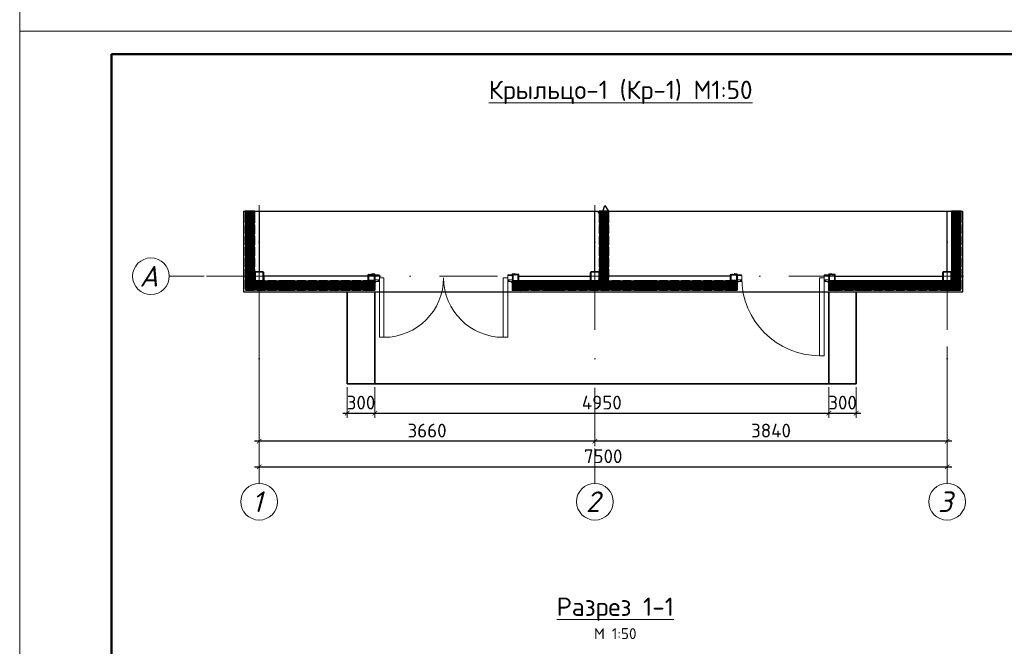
# Model space of a CAD drawing. Header units: millimetres. Extents: x 2842173 to 10151342, y -218675 to 375325.
# Tile 2 of 107: x 2928485 to 2949954, y -202381 to -188725. Entities that reach past the tile are written whole.
import ezdxf
from ezdxf.enums import TextEntityAlignment as Align

# ---------------------------------------------------------------- set-up
doc = ezdxf.new("R2010")
doc.units = ezdxf.units.MM
doc.linetypes.add('DASHDOTX2', pattern=[50.8, 25.4, -12.7, 0, -12.7])
doc.layers.get('Defpoints').update_dxf_attribs({"color": 255})
doc.layers.add('.', color=7, linetype='Continuous', lineweight=15)
doc.layers.add('НАДПИСИ', color=7, linetype='Continuous', lineweight=13)
doc.layers.add('Двери ArchiCAD_Ном_пера__3', color=7, linetype='Continuous', lineweight=18, true_color=0xff6600)
doc.layers.add('Линии_Ном._пера__8', color=7, linetype='Continuous', lineweight=15, true_color=0xa80f02)
doc.styles.add('ГОСТ300', font='isocpeur.ttf')
doc.styles.add('Оси', font='isocpeui.ttf')
doc.dimstyles.new('ГОСТ 50', dxfattribs={"dimtxt": 300, "dimasz": 100, "dimexe": 100, "dimexo": 80, "dimgap": 80, "dimtad": 1, "dimdec": 0, "dimlfac": 0.5, "dimtxsty": 'ГОСТ300', "dimblk": 'ARCHTICK', "dimcen": 50, "dimdle": 100, "dimadec": 0, "dimazin": 0, "dimtfac": 1, "dimtdec": 0, "dimtmove": 0, "dimatfit": 3, "dimldrblk": 'ARCHTICK', "dimfxl": 1, "dimlwe": 9, "dimarcsym": 0})
pattern_1 = [(0, (11262055.141, 930292.151), (0, 15.875), []), (60, (11262055.141, 930292.151), (-13.748153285, 7.9375), []), (120, (11262055.141, 930292.151), (-13.748153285, -7.9375), [])]

# ---------------------------------------------------------------- blocks, each defined once
blk = doc.blocks.new('*U20')
at = {"lineweight": 9}
for p, q in [((-20, -5), (-20, 292)), ((-20, 292), (400, 292)), ((400, -5), (-20, -5))]:
    blk.add_line(p, q, dxfattribs=at)
at = {"lineweight": 50}
for p, q in [((0, 0), (0, 287)), ((0, 287), (395, 287))]:
    blk.add_line(p, q, dxfattribs=at)
blk = doc.blocks.new('100x100st')
at = {"layer": '.'}
h = blk.add_hatch(dxfattribs=at)
h.set_pattern_fill('ANSI38', color=256)
h.set_pattern_definition([(45, (2935867.633, 213515.1553), (-2.245064, 2.245064), []), (135, (2935867.633, 213515.1553), (-6.73519, 2.245064), [7.9375, -4.7625])])
h.paths.add_polyline_path([(2935954, 213615), (2935881, 213615, 0.414214), (2935868, 213602), (2935868, 213529, 0.414214), (2935881, 213515), (2935954, 213515, 0.414214), (2935968, 213529), (2935968, 213602, 0.414214)])
h.paths.add_polyline_path([(2935954, 213610, -0.414214), (2935963, 213602), (2935963, 213529, -0.414214), (2935954, 213520), (2935881, 213520, -0.414214), (2935873, 213529), (2935873, 213602, -0.414214), (2935881, 213610)], flags=16)
at = {"color": 0, "linetype": 'ByBlock', "lineweight": 30}
blk.add_lwpolyline([(2935881, 213515), (2935954, 213515, 0.414214), (2935968, 213529), (2935968, 213602, 0.414214), (2935954, 213615), (2935881, 213615, 0.414214), (2935868, 213602), (2935868, 213529, 0.414214), (2935881, 213515, 0.414214)], format="xyb", dxfattribs=at)
blk.add_lwpolyline([(2935881, 213520), (2935954, 213520, 0.414214), (2935963, 213529), (2935963, 213602, 0.414214), (2935954, 213610), (2935881, 213610, 0.414214), (2935873, 213602), (2935873, 213529, 0.414214)], format="xyb", close=True, dxfattribs=at)
blk = doc.blocks.new('hgf')
at = {"ltscale": 6}
h = blk.add_hatch(dxfattribs=at)
h.set_pattern_fill('NET3', color=5, scale=5, style=0)
h.set_pattern_definition(pattern_1)
h.paths.add_polyline_path([(2935768, 221212), (2935768, 221119), (2935779, 221119), (2935782, 221115), (2935875, 221115), (2935879, 221119), (2935899, 221119), (2935902, 221115), (2935995, 221115), (2935999, 221119), (2936019, 221119), (2936022, 221115), (2936115, 221115), (2936119, 221119), (2936139, 221119), (2936142, 221115), (2936235, 221115), (2936239, 221119), (2936259, 221119), (2936262, 221115), (2936355, 221115), (2936359, 221119), (2936379, 221119), (2936382, 221115), (2936475, 221115), (2936479, 221119), (2936499, 221119), (2936502, 221115), (2936629, 221115), (2936629, 221215), (2936502, 221215), (2936499, 221212), (2936479, 221212), (2936475, 221215), (2936382, 221215), (2936379, 221212), (2936359, 221212), (2936355, 221215), (2936262, 221215), (2936259, 221212), (2936239, 221212), (2936235, 221215), (2936142, 221215), (2936139, 221212), (2936119, 221212), (2936115, 221215), (2936022, 221215), (2936019, 221212), (2935999, 221212), (2935995, 221215), (2935902, 221215), (2935899, 221212), (2935879, 221212), (2935875, 221215), (2935782, 221215), (2935779, 221212)])
at = {"color": 5, "lineweight": 35, "ltscale": 6}
blk.add_lwpolyline([(2935768, 221119), (2935779, 221119), (2935782, 221115), (2935875, 221115), (2935879, 221119), (2935899, 221119), (2935902, 221115), (2935995, 221115), (2935999, 221119), (2936019, 221119), (2936022, 221115), (2936115, 221115), (2936119, 221119), (2936139, 221119), (2936142, 221115), (2936235, 221115), (2936239, 221119), (2936259, 221119), (2936262, 221115), (2936355, 221115), (2936359, 221119), (2936379, 221119), (2936382, 221115), (2936475, 221115), (2936479, 221119), (2936499, 221119), (2936502, 221115), (2936629, 221115), (2936629, 221123), (2936629, 221127), (2936629, 221135), (2936629, 221135), (2936629, 221195), (2936629, 221195), (2936629, 221203), (2936629, 221207), (2936629, 221215), (2936502, 221215), (2936499, 221212), (2936479, 221212), (2936475, 221215), (2936382, 221215), (2936379, 221212), (2936359, 221212), (2936355, 221215), (2936262, 221215), (2936259, 221212), (2936239, 221212), (2936235, 221215), (2936142, 221215), (2936139, 221212), (2936119, 221212), (2936115, 221215), (2936022, 221215), (2936019, 221212), (2935999, 221212), (2935995, 221215), (2935902, 221215), (2935899, 221212), (2935879, 221212), (2935875, 221215), (2935782, 221215), (2935779, 221212), (2935768, 221212), (2935768, 221119)], dxfattribs=at)
blk = doc.blocks.new('1000X')
at = {"ltscale": 6}
h = blk.add_hatch(dxfattribs=at)
h.set_pattern_fill('NET3', color=5, scale=5, style=0)
h.set_pattern_definition(pattern_1)
h.paths.add_polyline_path([(11723784, 363940), (11723781, 363936), (11723761, 363936), (11723757, 363940), (11723664, 363940), (11723661, 363936), (11723641, 363936), (11723637, 363940), (11723544, 363940), (11723541, 363936), (11723521, 363936), (11723517, 363940), (11723424, 363940), (11723421, 363936), (11723401, 363936), (11723397, 363940), (11723271, 363940), (11723271, 363932), (11723291, 363928), (11723291, 363920), (11723271, 363920), (11723271, 363859), (11723291, 363859), (11723291, 363851), (11723271, 363848), (11723271, 363840), (11723397, 363840), (11723401, 363843), (11723421, 363843), (11723424, 363840), (11723517, 363840), (11723521, 363843), (11723541, 363843), (11723544, 363840), (11723637, 363840), (11723641, 363843), (11723661, 363843), (11723664, 363840), (11723757, 363840), (11723761, 363843), (11723781, 363843), (11723784, 363840), (11723877, 363840), (11723881, 363843), (11723901, 363843), (11723904, 363840), (11723997, 363840), (11724001, 363843), (11724021, 363843), (11724024, 363840), (11724117, 363840), (11724121, 363843), (11724141, 363843), (11724144, 363840), (11724271, 363840), (11724271, 363848), (11724271, 363851), (11724271, 363859), (11724271, 363920), (11724271, 363928), (11724271, 363932), (11724271, 363940), (11724144, 363940), (11724141, 363936), (11724121, 363936), (11724117, 363940), (11724024, 363940), (11724021, 363936), (11724001, 363936), (11723997, 363940), (11723904, 363940), (11723901, 363936), (11723881, 363936), (11723877, 363940)])
at = {"color": 5, "lineweight": 35, "ltscale": 6}
blk.add_lwpolyline([(11723271, 363940), (11723397, 363940), (11723401, 363936), (11723421, 363936), (11723424, 363940), (11723517, 363940), (11723521, 363936), (11723541, 363936), (11723544, 363940), (11723637, 363940), (11723641, 363936), (11723661, 363936), (11723664, 363940), (11723757, 363940), (11723761, 363936), (11723781, 363936), (11723784, 363940), (11723877, 363940), (11723881, 363936), (11723901, 363936), (11723904, 363940), (11723997, 363940), (11724001, 363936), (11724021, 363936), (11724024, 363940), (11724117, 363940), (11724121, 363936), (11724141, 363936), (11724144, 363940), (11724271, 363940), (11724271, 363932), (11724271, 363928), (11724271, 363920), (11724271, 363920), (11724271, 363859), (11724271, 363859), (11724271, 363851), (11724271, 363848), (11724271, 363840), (11724144, 363840), (11724141, 363843), (11724121, 363843), (11724117, 363840), (11724024, 363840), (11724021, 363843), (11724001, 363843), (11723997, 363840), (11723904, 363840), (11723901, 363843), (11723881, 363843), (11723877, 363840), (11723784, 363840), (11723781, 363843), (11723761, 363843), (11723757, 363840), (11723664, 363840), (11723661, 363843), (11723641, 363843), (11723637, 363840), (11723544, 363840), (11723541, 363843), (11723521, 363843), (11723517, 363840), (11723424, 363840), (11723421, 363843), (11723401, 363843), (11723397, 363840), (11723271, 363840), (11723271, 363848), (11723291, 363851), (11723291, 363859), (11723271, 363859), (11723271, 363920), (11723291, 363920), (11723291, 363928), (11723271, 363932), (11723271, 363940)], dxfattribs=at)
blk = doc.blocks.new('fg')
at = {"ltscale": 6}
h = blk.add_hatch(dxfattribs=at)
h.set_pattern_fill('NET3', color=5, scale=5, style=0)
h.set_pattern_definition([(0, (2450990.725, 814792.633), (0, 15.875), []), (60, (2450990.725, 814792.633), (-13.7481533, 7.9375), []), (120, (2450990.725, 814792.633), (-13.7481533, -7.9375), [])])
h.paths.add_polyline_path([(2935529, 221115), (2935529, 221116), (2935529, 221096), (2935525, 221092), (2935525, 220999), (2935529, 220996), (2935529, 220976), (2935525, 220972), (2935525, 220879), (2935529, 220876), (2935529, 220856), (2935525, 220852), (2935525, 220805), (2935625, 220805), (2935625, 220852), (2935622, 220856), (2935622, 220876), (2935625, 220879), (2935625, 220972), (2935622, 220976), (2935622, 220996), (2935625, 220999), (2935625, 221092), (2935622, 221096), (2935622, 221115)])
at = {"color": 5, "lineweight": 35, "ltscale": 6}
blk.add_lwpolyline([(2935529, 221115), (2935529, 221096), (2935525, 221092), (2935525, 220999), (2935529, 220996), (2935529, 220976), (2935525, 220972), (2935525, 220879), (2935529, 220876), (2935529, 220856), (2935525, 220852), (2935525, 220805), (2935625, 220805), (2935625, 220852), (2935622, 220856), (2935622, 220876), (2935625, 220879), (2935625, 220972), (2935622, 220976), (2935622, 220996), (2935625, 220999), (2935625, 221092), (2935622, 221096), (2935622, 221115), (2935529, 221115)], dxfattribs=at)
blk = doc.blocks.new('sdf')
at = {"ltscale": 6}
h = blk.add_hatch(dxfattribs=at)
h.set_pattern_fill('NET3', color=5, scale=5, style=0)
h.set_pattern_definition([(0, (2451590.319, 808502.667), (0, 15.875), []), (60, (2451590.319, 808502.667), (-13.7481533, 7.9375), []), (120, (2451590.319, 808502.667), (-13.7481533, -7.9375), [])])
h.paths.add_polyline_path([(2936225, 214855), (2936125, 214855), (2936125, 214829), (2936129, 214826), (2936129, 214806), (2936125, 214802), (2936125, 214709), (2936129, 214706), (2936129, 214686), (2936125, 214682), (2936125, 214589), (2936129, 214586), (2936129, 214566), (2936125, 214562), (2936125, 214515), (2936225, 214515), (2936225, 214562), (2936221, 214566), (2936221, 214586), (2936225, 214589), (2936225, 214682), (2936221, 214686), (2936221, 214706), (2936225, 214709), (2936225, 214802), (2936221, 214806), (2936221, 214826), (2936225, 214829)])
at = {"color": 5, "lineweight": 35, "ltscale": 6}
blk.add_lwpolyline([(2936125, 214855), (2936125, 214829), (2936129, 214826), (2936129, 214806), (2936125, 214802), (2936125, 214709), (2936129, 214706), (2936129, 214686), (2936125, 214682), (2936125, 214589), (2936129, 214586), (2936129, 214566), (2936125, 214562), (2936125, 214515), (2936225, 214515), (2936225, 214562), (2936221, 214566), (2936221, 214586), (2936225, 214589), (2936225, 214682), (2936221, 214686), (2936221, 214706), (2936225, 214709), (2936225, 214802), (2936221, 214806), (2936221, 214826), (2936225, 214829), (2936225, 214855), (2936125, 214855)], dxfattribs=at)
blk = doc.blocks.new('erghj')
at = {"ltscale": 6}
h = blk.add_hatch(dxfattribs=at)
h.set_pattern_fill('NET3', color=5, scale=5, style=0)
h.set_pattern_definition(pattern_1)
h.paths.add_polyline_path([(2936583, 218305), (2936483, 218305), (2936483, 218248), (2936486, 218245), (2936486, 218225), (2936483, 218221), (2936483, 218128), (2936486, 218125), (2936486, 218105), (2936483, 218101), (2936483, 218008), (2936486, 218005), (2936486, 217985), (2936483, 217981), (2936483, 217855), (2936583, 217855), (2936583, 217981), (2936579, 217985), (2936579, 218005), (2936583, 218008), (2936583, 218101), (2936579, 218105), (2936579, 218125), (2936583, 218128), (2936583, 218221), (2936579, 218225), (2936579, 218245), (2936583, 218248)])
at = {"color": 5, "lineweight": 35, "ltscale": 6}
blk.add_lwpolyline([(2936483, 218305), (2936483, 218248), (2936486, 218245), (2936486, 218225), (2936483, 218221), (2936483, 218128), (2936486, 218125), (2936486, 218105), (2936483, 218101), (2936483, 218008), (2936486, 218005), (2936486, 217985), (2936483, 217981), (2936483, 217855), (2936491, 217855), (2936494, 217855), (2936502, 217855), (2936502, 217855), (2936563, 217855), (2936563, 217855), (2936571, 217855), (2936575, 217855), (2936583, 217855), (2936583, 217981), (2936579, 217985), (2936579, 218005), (2936583, 218008), (2936583, 218101), (2936579, 218105), (2936579, 218125), (2936583, 218128), (2936583, 218221), (2936579, 218225), (2936579, 218245), (2936583, 218248), (2936583, 218305), (2936483, 218305)], dxfattribs=at)
blk = doc.blocks.new('ewretrykhjk')
at = {"ltscale": 6}
h = blk.add_hatch(dxfattribs=at)
h.set_pattern_fill('NET3', color=5, scale=5, style=0)
h.set_pattern_definition([(0, (11261073.56, 926432.168), (0, 15.875), []), (60, (11261073.56, 926432.168), (-13.748153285, 7.9375), []), (120, (11261073.56, 926432.168), (-13.748153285, -7.9375), [])])
h.paths.add_polyline_path([(2934886, 217355), (2934886, 217255), (2934894, 217255), (2934897, 217259), (2934917, 217259), (2934921, 217255), (2935014, 217255), (2935017, 217259), (2935037, 217259), (2935041, 217255), (2935134, 217255), (2935137, 217259), (2935157, 217259), (2935161, 217255), (2935254, 217255), (2935257, 217259), (2935277, 217259), (2935281, 217255), (2935374, 217255), (2935377, 217259), (2935397, 217259), (2935401, 217255), (2935494, 217255), (2935497, 217259), (2935517, 217259), (2935521, 217255), (2935647, 217255), (2935647, 217355), (2935521, 217355), (2935517, 217352), (2935497, 217352), (2935494, 217355), (2935401, 217355), (2935397, 217352), (2935377, 217352), (2935374, 217355), (2935281, 217355), (2935277, 217352), (2935257, 217352), (2935254, 217355), (2935161, 217355), (2935157, 217352), (2935137, 217352), (2935134, 217355), (2935041, 217355), (2935037, 217352), (2935017, 217352), (2935014, 217355), (2934921, 217355), (2934917, 217352), (2934897, 217352), (2934894, 217355)])
at = {"color": 5, "lineweight": 35, "ltscale": 6}
blk.add_lwpolyline([(2934886, 217255), (2934894, 217255), (2934897, 217259), (2934917, 217259), (2934921, 217255), (2935014, 217255), (2935017, 217259), (2935037, 217259), (2935041, 217255), (2935134, 217255), (2935137, 217259), (2935157, 217259), (2935161, 217255), (2935254, 217255), (2935257, 217259), (2935277, 217259), (2935281, 217255), (2935374, 217255), (2935377, 217259), (2935397, 217259), (2935401, 217255), (2935494, 217255), (2935497, 217259), (2935517, 217259), (2935521, 217255), (2935647, 217255), (2935647, 217263), (2935647, 217267), (2935647, 217275), (2935647, 217275), (2935647, 217336), (2935647, 217336), (2935647, 217344), (2935647, 217347), (2935647, 217355), (2935521, 217355), (2935517, 217352), (2935497, 217352), (2935494, 217355), (2935401, 217355), (2935397, 217352), (2935377, 217352), (2935374, 217355), (2935281, 217355), (2935277, 217352), (2935257, 217352), (2935254, 217355), (2935161, 217355), (2935157, 217352), (2935137, 217352), (2935134, 217355), (2935041, 217355), (2935037, 217352), (2935017, 217352), (2935014, 217355), (2934921, 217355), (2934917, 217352), (2934897, 217352), (2934894, 217355), (2934886, 217355), (2934886, 217255)], dxfattribs=at)
blk = doc.blocks.new('ret')
at = {"layer": 'Линии_Ном._пера__8', "color": 14, "linetype": 'Continuous', "lineweight": 15, "true_color": 0xa80f02}
for p, q in [((1393334, -384961), (1393334, -384970)), ((1393334, -384970), (1393381, -384970)), ((1393335, -384960), (1393335, -384969)), ((1393335, -384969), (1393381, -384969)), ((1393350, -385042), (1393335, -385056)), ((1393335, -385056), (1393350, -385042)), ((1393335, -385057), (1393351, -385043)), ((1393350, -385042), (1393381, -385042)), ((1393351, -385043), (1393381, -385043)), ((1393368, -385038), (1393368, -385037)), ((1393368, -385037), (1393381, -385037)), ((1393381, -385038), (1393368, -385038)), ((1393381, -384974), (1393369, -384974)), ((1393369, -384974), (1393369, -384975)), ((1393369, -384975), (1393381, -384975)), ((1393252, -385137), (1393264, -385137)), ((1393252, -385138), (1393264, -385138)), ((1393264, -385137), (1393264, -385138))]:
    blk.add_line(p, q, dxfattribs=at)
for points in [[(1393335, -384960), (1393315, -384960), (1393303, -384956), (1393310, -384962)], [(1393334, -384961), (1393315, -384961), (1393307, -384958), (1393311, -384961)], [(1393310, -384962), (1393311, -384961)]]:
    blk.add_lwpolyline(points, dxfattribs=at)
for points in [[(1393335, -385056), (1393335, -385135, -0.414214), (1393329, -385141), (1393252, -385141)], [(1393336, -385056), (1393336, -385136, -0.414214), (1393330, -385142), (1393252, -385142)]]:
    blk.add_lwpolyline(points, format="xyb", dxfattribs=at)
for centre, radius, start, end in [((1393381, -384972), 2.66, 270.2094, 90.1709), ((1393381, -384972), 1.69, 270.8142, 89.1858), ((1393381, -385040), 2.66, 269.8291, 89.7906), ((1393381, -385040), 1.69, 270.7077, 89.1858), ((1393252, -385140), 2.66, 90.2094, 270.1709), ((1393252, -385140), 1.69, 90.8142, 269.2923)]:
    blk.add_arc(centre, radius, start, end, dxfattribs=at)
blk = doc.blocks.new('S60X100')
at = {"layer": '.', "linetype": 'ByBlock', "lineweight": 25, "ltscale": 50, "transparency": 33554684}
h = blk.add_hatch(dxfattribs=at)
h.set_pattern_fill('CORK', color=0, angle=45)
h.set_pattern_definition([(45, (-4352.027, 6979.1657), (-2.24506403, 2.24506403), []), (180, (-4349.782, 6979.166), (-9e-16, -8.98026), [4.49013, -4.49013]), (180, (-4349.221, 6979.727), (-9e-16, -8.98026), [4.49013, -4.49013]), (180, (-4348.659, 6980.288), (-9e-16, -8.98026), [4.49013, -4.49013])])
h.paths.add_polyline_path([(1400104, -385118), (1400034, -385118), (1400034, -385188), (1400104, -385188)])
h.paths.add_polyline_path([(1400099, -385123), (1400099, -385183), (1400039, -385183), (1400039, -385123)], flags=16)
at = {"color": 250, "linetype": 'Continuous', "lineweight": 30, "ltscale": 15}
for points in [[(1400104, -385118), (1400034, -385118), (1400034, -385188), (1400104, -385188)], [(1400099, -385123), (1400039, -385123), (1400039, -385183), (1400099, -385183)]]:
    blk.add_lwpolyline(points, close=True, dxfattribs=at)
blk = doc.blocks.new('*U147')
at = {"ltscale": 2}
for p, q in [((900, 0), (900, -850)), ((950, 0), (900, 0)), ((950, 0), (950, -850)), ((900, -850), (950, -850))]:
    blk.add_line(p, q, dxfattribs=at)
for points in [[(0, -25), (50, -25), (50, 25), (0, 25)], [(950, -25), (1000, -25), (1000, 25), (950, 25)]]:
    blk.add_lwpolyline(points, close=True, dxfattribs=at)
blk.add_arc((900, 0), 850, 180, 270, dxfattribs=at)
blk = doc.blocks.new('*U150')
at = {"ltscale": 2}
for p, q in [((50, 0), (50, 650)), ((100, 650), (50, 650)), ((100, 0), (100, 650)), ((1400, 0), (1400, 650)), ((1400, 650), (1450, 650)), ((1450, 0), (1450, 650)), ((1450, 0), (1400, 0)), ((100, 0), (50, 0))]:
    blk.add_line(p, q, dxfattribs=at)
for points in [[(0, 25), (50, 25), (50, -25), (0, -25)], [(1450, 25), (1500, 25), (1500, -25), (1450, -25)]]:
    blk.add_lwpolyline(points, close=True, dxfattribs=at)
for centre, start, end in [((100, 0), 0.0013, 90.0013), ((1400, 0), 90.0013, 180.0013)]:
    blk.add_arc(centre, 650, start, end, dxfattribs=at)
blk = doc.blocks.new('*U152')
at = {"color": 0, "linetype": 'DASHDOTX2', "lineweight": -2, "ltscale": 50}
blk.add_line((0, 1209), (0, 17894), dxfattribs=at)
at = {"color": 0, "linetype": 'DASHDOTX2', "lineweight": -2, "ltscale": 30}
blk.add_lwpolyline([(0, 400), (0, 1209)], dxfattribs=at)
at = {"color": 0, "linetype": 'Continuous', "lineweight": -2}
blk.add_circle((0, 0), 400, dxfattribs=at)
at = {"style": 'Оси'}
blk.add_attdef('OS1', text='', height=450, rotation=90, dxfattribs=at).set_placement((0, -44), align=Align.MIDDLE_CENTER)
blk = doc.blocks.new('*U574')
at = {"color": 0, "linetype": 'DASHDOTX2', "lineweight": -2, "ltscale": 50}
blk.add_line((0, 1209), (0, 6460), dxfattribs=at)
at = {"color": 0, "linetype": 'DASHDOTX2', "lineweight": -2, "ltscale": 30}
blk.add_lwpolyline([(0, 400), (0, 1209)], dxfattribs=at)
at = {"color": 0, "linetype": 'Continuous', "lineweight": -2}
blk.add_circle((0, 0), 400, dxfattribs=at)
at = {"style": 'Оси'}
blk.add_attdef('OS1', text='', height=450, dxfattribs=at).set_placement((-44, 0), align=Align.MIDDLE_CENTER)
blk = doc.blocks.new('*U575')
at = {"color": 0, "linetype": 'DASHDOTX2', "lineweight": -2, "ltscale": 50}
blk.add_line((0, 1209), (0, 6335), dxfattribs=at)
at = {"color": 0, "linetype": 'DASHDOTX2', "lineweight": -2, "ltscale": 30}
blk.add_lwpolyline([(0, 400), (0, 1209)], dxfattribs=at)
at = {"color": 0, "linetype": 'Continuous', "lineweight": -2}
blk.add_circle((0, 0), 400, dxfattribs=at)
at = {"style": 'Оси'}
blk.add_attdef('OS1', text='', height=450, dxfattribs=at).set_placement((-44, 0), align=Align.MIDDLE_CENTER)
blk = doc.blocks.new('_ArchTick')
at = {"color": 0, "linetype": 'ByBlock', "const_width": 0.15}
blk.add_lwpolyline([(-0.5, -0.5), (0.5, 0.5)], dxfattribs=at)
blk = doc.blocks.new('*D576')
at = {"color": 0, "lineweight": 9, "transparency": 16777216}
for p, q in [((2935627, -196737), (2935627, -197400)), ((2936227, -196737), (2936227, -197400))]:
    blk.add_line(p, q, dxfattribs=at)
at = {"color": 0, "lineweight": -2, "transparency": 16777216}
blk.add_line((2935527, -197300), (2936327, -197300), dxfattribs=at)
at = {"layer": 'Defpoints', "color": 0, "transparency": 16777216}
for p in [(2935627, -196657), (2936227, -196657), (2936227, -197300)]:
    blk.add_point(p, dxfattribs=at)
at = {"color": 0, "lineweight": -2, "transparency": 16777216, "xscale": 100, "yscale": 100, "zscale": 100, "rotation": 180}
blk.add_blockref('_ArchTick', (2935627, -197300), dxfattribs=at)
at = {"color": 0, "lineweight": -2, "transparency": 16777216, "xscale": 100, "yscale": 100, "zscale": 100}
blk.add_blockref('_ArchTick', (2936227, -197300), dxfattribs=at)
at = {"color": 0, "transparency": 16777216, "insert": (2935927, -197070), "char_height": 300, "attachment_point": 5, "style": 'ГОСТ300'}
blk.add_mtext('300', dxfattribs=at)
blk = doc.blocks.new('*D577')
at = {"color": 0, "lineweight": 9, "transparency": 16777216}
for p, q in [((2936227, -196737), (2936227, -197400)), ((2946127, -196737), (2946127, -197400))]:
    blk.add_line(p, q, dxfattribs=at)
at = {"color": 0, "lineweight": -2, "transparency": 16777216}
blk.add_line((2936127, -197300), (2946227, -197300), dxfattribs=at)
at = {"layer": 'Defpoints', "color": 0, "transparency": 16777216}
for p in [(2936227, -196657), (2946127, -196657), (2946127, -197300)]:
    blk.add_point(p, dxfattribs=at)
at = {"color": 0, "lineweight": -2, "transparency": 16777216, "xscale": 100, "yscale": 100, "zscale": 100, "rotation": 180}
blk.add_blockref('_ArchTick', (2936227, -197300), dxfattribs=at)
at = {"color": 0, "lineweight": -2, "transparency": 16777216, "xscale": 100, "yscale": 100, "zscale": 100}
blk.add_blockref('_ArchTick', (2946127, -197300), dxfattribs=at)
at = {"color": 0, "transparency": 16777216, "insert": (2941177, -197070), "char_height": 300, "attachment_point": 5, "style": 'ГОСТ300'}
blk.add_mtext('4950', dxfattribs=at)
blk = doc.blocks.new('*D578')
at = {"color": 0, "lineweight": 9, "transparency": 16777216}
for p, q in [((2946127, -196737), (2946127, -197400)), ((2946727, -196737), (2946727, -197400))]:
    blk.add_line(p, q, dxfattribs=at)
at = {"color": 0, "lineweight": -2, "transparency": 16777216}
blk.add_line((2946027, -197300), (2946827, -197300), dxfattribs=at)
at = {"layer": 'Defpoints', "color": 0, "transparency": 16777216}
for p in [(2946127, -196657), (2946727, -196657), (2946727, -197300)]:
    blk.add_point(p, dxfattribs=at)
at = {"color": 0, "lineweight": -2, "transparency": 16777216, "xscale": 100, "yscale": 100, "zscale": 100, "rotation": 180}
blk.add_blockref('_ArchTick', (2946127, -197300), dxfattribs=at)
at = {"color": 0, "lineweight": -2, "transparency": 16777216, "xscale": 100, "yscale": 100, "zscale": 100}
blk.add_blockref('_ArchTick', (2946727, -197300), dxfattribs=at)
at = {"color": 0, "transparency": 16777216, "insert": (2946427, -197070), "char_height": 300, "attachment_point": 5, "style": 'ГОСТ300'}
blk.add_mtext('300', dxfattribs=at)
blk = doc.blocks.new('*D579')
at = {"color": 0, "lineweight": 9, "transparency": 16777216}
for p, q in [((2948707, -195851), (2948707, -198010)), ((2941026, -197380), (2941026, -198010))]:
    blk.add_line(p, q, dxfattribs=at)
at = {"color": 0, "lineweight": -2, "transparency": 16777216}
blk.add_line((2948807, -197910), (2940926, -197910), dxfattribs=at)
at = {"layer": 'Defpoints', "color": 0, "transparency": 16777216}
for p in [(2948707, -195771), (2941026, -197300), (2941026, -197910)]:
    blk.add_point(p, dxfattribs=at)
at = {"color": 0, "lineweight": -2, "transparency": 16777216, "xscale": 100, "yscale": 100, "zscale": 100, "rotation": 180}
blk.add_blockref('_ArchTick', (2941026, -197910), dxfattribs=at)
at = {"color": 0, "lineweight": -2, "transparency": 16777216, "xscale": 100, "yscale": 100, "zscale": 100}
blk.add_blockref('_ArchTick', (2948707, -197910), dxfattribs=at)
at = {"color": 0, "transparency": 16777216, "insert": (2944867, -197680), "char_height": 300, "attachment_point": 5, "style": 'ГОСТ300'}
blk.add_mtext('3840', dxfattribs=at)
blk = doc.blocks.new('*D580')
at = {"color": 0, "lineweight": 9, "transparency": 16777216}
for p, q in [((2933707, -195341), (2933707, -198010)), ((2941026, -197380), (2941026, -198010))]:
    blk.add_line(p, q, dxfattribs=at)
at = {"color": 0, "lineweight": -2, "transparency": 16777216}
blk.add_line((2941126, -197910), (2933607, -197910), dxfattribs=at)
at = {"layer": 'Defpoints', "color": 0, "transparency": 16777216}
for p in [(2933707, -195261), (2941026, -197300), (2933707, -197910)]:
    blk.add_point(p, dxfattribs=at)
at = {"color": 0, "lineweight": -2, "transparency": 16777216, "xscale": 100, "yscale": 100, "zscale": 100, "rotation": 180}
blk.add_blockref('_ArchTick', (2933707, -197910), dxfattribs=at)
at = {"color": 0, "lineweight": -2, "transparency": 16777216, "xscale": 100, "yscale": 100, "zscale": 100}
blk.add_blockref('_ArchTick', (2941026, -197910), dxfattribs=at)
at = {"color": 0, "transparency": 16777216, "insert": (2937367, -197680), "char_height": 300, "attachment_point": 5, "style": 'ГОСТ300'}
blk.add_mtext('3660', dxfattribs=at)
blk = doc.blocks.new('*D581')
at = {"color": 0, "lineweight": 9, "transparency": 16777216}
for p, q in [((2933707, -197165), (2933707, -198570)), ((2948707, -197165), (2948707, -198570))]:
    blk.add_line(p, q, dxfattribs=at)
at = {"color": 0, "lineweight": -2, "transparency": 16777216}
blk.add_line((2933607, -198470), (2948807, -198470), dxfattribs=at)
at = {"layer": 'Defpoints', "color": 0, "transparency": 16777216}
for p in [(2933707, -197085), (2948707, -197085), (2948707, -198470)]:
    blk.add_point(p, dxfattribs=at)
at = {"color": 0, "lineweight": -2, "transparency": 16777216, "xscale": 100, "yscale": 100, "zscale": 100, "rotation": 180}
blk.add_blockref('_ArchTick', (2933707, -198470), dxfattribs=at)
at = {"color": 0, "lineweight": -2, "transparency": 16777216, "xscale": 100, "yscale": 100, "zscale": 100}
blk.add_blockref('_ArchTick', (2948707, -198470), dxfattribs=at)
at = {"color": 0, "transparency": 16777216, "insert": (2941207, -198240), "char_height": 300, "attachment_point": 5, "style": 'ГОСТ300'}
blk.add_mtext('7500', dxfattribs=at)

msp = doc.modelspace()

# ---------------------------------------------------------------- linework, layer by layer
at = {"lineweight": 35}
for p, q in [((2935626.584, -196657.485), (2935626.584, -194657.485)), ((2936226.584, -194657.485), (2936226.584, -196657.485)), ((2936226.584, -196657.485), (2936226.584, -194657.485)), ((2946126.985, -196657.485), (2946126.985, -194657.485)), ((2946726.985, -196657.485), (2946726.985, -194657.485)), ((2935626.584, -196657.485), (2946726.985, -196657.485))]:
    msp.add_line(p, q, dxfattribs=at)
for points in [[(2933366.52, -192895.271), (2941086.518, -192895.271), (2941166.518, -193015.271), (2941246.518, -192775.271), (2941326.518, -192895.271), (2949046.516, -192895.271)], [(2933366.52, -192895.271), (2933366.52, -194657.485), (2949046.516, -194657.485), (2949046.516, -192895.271)]]:
    msp.add_lwpolyline(points)
at = {"lineweight": 30, "ltscale": 15}
for points in [[(2933706.52, -192895.271), (2933706.52, -194217.485), (2933606.52, -194217.485), (2933606.52, -192895.271)], [(2941126.427, -192955.134), (2941126.427, -194217.485), (2941026.427, -194217.485), (2941026.427, -192895.271)], [(2948806.516, -192895.271), (2948806.516, -194217.485), (2948706.516, -194217.485), (2948706.516, -192895.271)]]:
    msp.add_lwpolyline(points, dxfattribs=at)
for points in [[(2933806.52, -194417.485), (2936086.584, -194417.485), (2936086.584, -194317.485), (2933806.52, -194317.485)], [(2940926.485, -194417.485), (2939366.584, -194417.485), (2939366.584, -194317.485), (2940926.485, -194317.485)], [(2941126.485, -194417.482), (2943986.985, -194417.482), (2943986.985, -194317.482), (2941126.485, -194317.482)], [(2948606.516, -194417.485), (2946266.985, -194417.485), (2946266.985, -194317.485), (2948606.516, -194317.485)]]:
    msp.add_lwpolyline(points, close=True, dxfattribs=at)

# ---------------------------------------------------------------- block references
at = {"color": 0, "ltscale": 30, "xscale": 100, "yscale": 100, "zscale": 100}
for p in [(2930484.712, -188475.181), (2930484.712, -218175.181)]:
    msp.add_blockref('*U20', p, dxfattribs=at)
at = {"color": 248, "lineweight": 9, "true_color": 0x641213}
for name, p, values in [('*U574', (2933706.517, -199230.396), {'OS1': '1'}), ('*U574', (2941026.491, -199230.396), {'OS1': '2'}), ('*U575', (2948706.523, -199230.522), {'OS1': '3'})]:
    msp.add_blockref(name, p, dxfattribs=at).add_auto_attribs(values)
at = {"xscale": 2, "yscale": 2, "zscale": 2, "rotation": 90}
for name, p in [('hgf', (3375836.827, -6066152.751)), ('ewretrykhjk', (3375836.827, -6064189.59)), ('hgf', (3391236.824, -6066152.751)), ('100x100st', (3360836.83, -6066152.751)), ('100x100st', (3368156.795, -6066152.751)), ('100x100st', (3375836.827, -6066152.751)), ('fg', (3375836.827, -6065668.341)), ('erghj', (3375836.827, -6067583.16)), ('sdf', (3375836.827, -6066867.53))]:
    msp.add_blockref(name, p, dxfattribs=at)
at = {"color": 248, "lineweight": 9, "true_color": 0x641213, "rotation": 270}
msp.add_blockref('*U152', (2931346.191, -194317.448), dxfattribs=at).add_auto_attribs({'OS1': 'A'})
at = {"color": 0, "linetype": 'ByBlock', "lineweight": 25, "yscale": 2, "zscale": 2}
for name, p, xscale in [('ret', (149557.111, 575654.298), 2), ('S60X100', (5736294.142, 575958.457), -2), ('ret', (5725894.293, 575654.298), -2), ('S60X100', (139159.025, 575958.457), 2), ('ret', (157459.276, 575654.301), 2), ('S60X100', (5744194.543, 575958.46), -2), ('ret', (5732794.694, 575654.298), -2), ('S60X100', (146059.426, 575958.457), 2)]:
    msp.add_blockref(name, p, dxfattribs=dict(at, xscale=xscale))
at = {"color": 6, "lineweight": 30, "xscale": -2, "yscale": 2, "zscale": 2, "rotation": 180}
for p in [(-20512315.13, 533262.047), (-20506414.328, 533262.047), (-20504414.728, 533262.04), (-20499735.197, 533262.047)]:
    msp.add_blockref('1000X', p, dxfattribs=at)
at = {"layer": 'Двери ArchiCAD_Ном_пера__3', "color": 1, "linetype": 'Continuous', "yscale": 2, "zscale": 2}
for name, p, xscale, rotation in [('*U150', (2936226.584, -194347.52), -2, 180.0013290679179), ('*U147', (2944126.985, -194347.443), 2, 359.9986709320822)]:
    msp.add_blockref(name, p, dxfattribs=dict(at, xscale=xscale, rotation=rotation))

# ---------------------------------------------------------------- texts
at = {"layer": 'НАДПИСИ', "color": 7, "ltscale": 100, "char_height": 400, "width": 10446.31305, "attachment_point": 5, "style": 'ГОСТ300'}
for s, insert in [('{\\LКрыльцо-1 (Кр-1) M1:50}', (2941588.15, -190308.691)), ('{\\LРазрез 1-1\\P\\H0.6x;\\lМ 1:50}', (2941471.461, -201772.305))]:
    msp.add_mtext(s, dxfattribs=dict(at, insert=insert))

# ---------------------------------------------------------------- dimensions: what is measured, and where the dimension line sits
for base, p1, p2, picture, middle in [((2933706.517, -197910), (2941026.491, -197300), (2933706.517, -195260.642), '*D580', (2937366.504, -197680)), ((2941026.491, -197910), (2948706.523, -195770.616), (2941026.491, -197300), '*D579', (2944866.507, -197680)), ((2946126.985, -197300), (2936226.584, -196657.485), (2946126.985, -196657.485), '*D577', (2941176.784, -197070)), ((2948706.523, -198470), (2933706.517, -197085), (2948706.523, -197085), '*D581', (2941206.52, -198240))]:
    dim = msp.add_linear_dim(base=base, p1=p1, p2=p2, dimstyle='ГОСТ 50', override={"dimtmove": 1})
    dim.commit()
    dim.dimension.update_dxf_attribs({"geometry": picture, "text_midpoint": middle})
dim = msp.add_linear_dim(base=(2936226.584, -197300), p1=(2935626.584, -196657.485), p2=(2936226.584, -196657.485), dimstyle='ГОСТ 50')
dim.commit()
dim.dimension.update_dxf_attribs({"geometry": '*D576', "text_midpoint": (2935926.584, -197300), "dimtype": 160})
dim = msp.add_linear_dim(base=(2946726.985, -197300), p1=(2946126.985, -196657.485), p2=(2946726.985, -196657.485), dimstyle='ГОСТ 50', override={"dimtmove": 1})
dim.commit()
dim.dimension.update_dxf_attribs({"geometry": '*D578', "text_midpoint": (2946426.985, -197300), "dimtype": 160})

doc.saveas('drawing.dxf')
